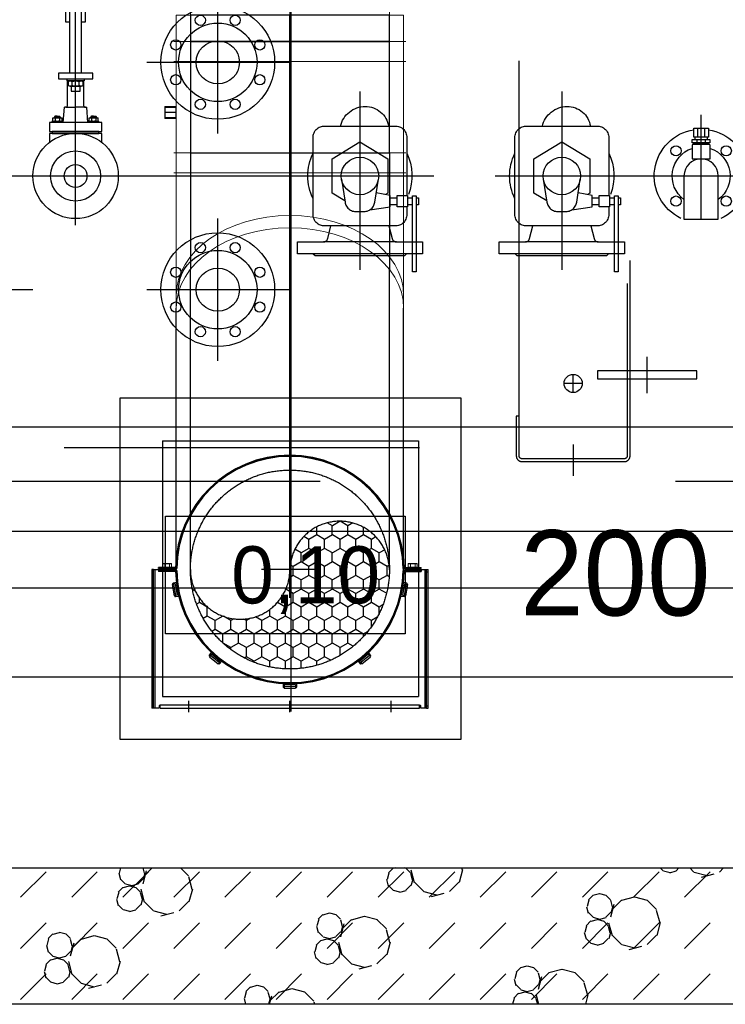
# Model space of a CAD drawing. Header units: millimetres. Extents: x 226749 to 325316, y -44191 to 40236.
# Tile 62 of 164: x 290349 to 291589, y 1660 to 3392. Entities that reach past the tile are written whole.
import ezdxf
from ezdxf.enums import TextEntityAlignment as Align

# ---------------------------------------------------------------- set-up
doc = ezdxf.new("R2010")
doc.units = ezdxf.units.MM
doc.header["$LTSCALE"] = 100
for name, pattern in [('ACAD_ISO10W100', [18.5, 12, -3, 0.5, -3]), ('CENTERX2', [20.32, 12.7, -2.54, 2.54, -2.54]), ('DASHDOT', [25.4, 12.7, -6.35, 0, -6.35]), ('DASHED', [19.05, 12.7, -6.35]), ('S10', [0, 0]), ('SL0', [0, 0]), ('SL1', [0.5, 0.25, -0.25]), ('SL2', [1.125, 0.75, -0.125, 0.125, -0.125])]:
    doc.linetypes.add(name, pattern=pattern)
for name, color, linetype in [('_Poujoulat AXIS', 7, 'ACAD_ISO10W100'), ('_Poujoulat CAD Blocks Dimensions', 7, 'Continuous'), ('_Poujoulat Dualinox internal', 1, 'CENTERX2'), ('_Poujoulat Layout Dimensions', 255, 'Continuous'), ('_Poujoulat Notes', 10, 'Continuous'), ('_Poujoulat Support', 42, 'Continuous'), ('CIĘŻAR', 2, 'Continuous'), ('FUNDAMENTY', 6, 'Continuous'), ('K_OSIE', 2, 'DASHDOT'), ('LINIEN', 7, 'Continuous'), ('OPISY', 7, 'Continuous'), ('WYMIARY', 2, 'Continuous')]:
    doc.layers.add(name, color=color, linetype=linetype)
doc.layers.add('_Poujoulat Dualinox external', color=160, linetype='Continuous', lineweight=5)
doc.layers.get('_Poujoulat CAD Blocks Dimensions').off()

# ---------------------------------------------------------------- blocks, each defined once
blk = doc.blocks.new('*U795')
blk.add_line((-25.4, 28.1), (-25.4, 28.1))
at = {"layer": '_Poujoulat AXIS'}
for p in [(-71.4, 28.1), (124.6, 28.1)]:
    blk.add_line(p, (-25.4, 28.1), dxfattribs=at)
at = {"layer": '_Poujoulat Dualinox external'}
for p, q in [((-106.4, -175.9), (-106.4, 232.1)), ((-71.4, 228.1), (-71.4, 232.1)), ((-71.4, -171.9), (-71.4, -175.9))]:
    blk.add_line(p, q, dxfattribs=at)
for points in [[(-25.4, -171.9), (-25.4, 228.1), (-71.4, 228.1), (-71.4, -171.9)], [(-25.4, -146.9), (-25.4, 203.1), (124.6, 203.1), (124.6, -146.9)]]:
    blk.add_lwpolyline(points, close=True, dxfattribs=at)
at = {"layer": '_Poujoulat Dualinox internal'}
blk.add_lwpolyline([(-25.4, -146.9), (-25.4, 203.1), (-71.4, 203.1), (-71.4, -146.9)], close=True, dxfattribs=at)
at = {"layer": '_Poujoulat Notes', "flags": 10}
blk.add_attdef('NAZWA', text='', height=50, dxfattribs=at).set_placement((-48.4, 28.1), align=Align.MIDDLE)
blk = doc.blocks.new('*U799')
blk.add_line((0, 0), (0, 0))
at = {"layer": '_Poujoulat AXIS'}
for p, q in [((-125, 200), (-125, 220)), ((-196, 0), (0, 0))]:
    blk.add_line(p, q, dxfattribs=at)
at = {"layer": '_Poujoulat Dualinox external'}
for p, q in [((-231, -204), (-231, 204)), ((-196, 200), (-196, 204)), ((-196, -200), (-196, -204))]:
    blk.add_line(p, q, dxfattribs=at)
for points in [[(-114.5, 220), (-135.5, 220), (-135.5, 200), (-114.5, 200)], [(0, -200), (0, 200), (-196, 200), (-196, -200)]]:
    blk.add_lwpolyline(points, close=True, dxfattribs=at)
at = {"layer": '_Poujoulat Dualinox internal'}
for points in [[(-116, 220), (-134, 220), (-134, 200), (-116, 200)], [(0, -175), (0, 175), (-196, 175), (-196, -175)]]:
    blk.add_lwpolyline(points, close=True, dxfattribs=at)
at = {"layer": '_Poujoulat Notes', "flags": 10}
blk.add_attdef('NAZWA', text='', height=50, dxfattribs=at).set_placement((-98, 0), align=Align.MIDDLE)
blk = doc.blocks.new('*U803')
at = {"layer": '_Poujoulat Dualinox internal'}
h = blk.add_hatch(dxfattribs=at)
h.set_pattern_fill('HONEY', color=256, scale=5)
h.set_pattern_definition([(0, (-7420.062, 6199.217), (23.8125, 13.748153), [15.875, -31.75]), (120, (-7420.062, 6199.217), (-23.8125, 13.748153), [15.875, -31.75]), (60, (-7420.062, 6199.217), (5e-08, 27.496307), [-31.75, 15.875])])
h.paths.add_polyline_path([(0, 175, 0.414214), (-175, 0, 0.414214), (0, -175, 0.971277), (0, 0, -1)])
at = {"layer": '_Poujoulat AXIS'}
for p, q in [((0, -50), (0, 50)), ((-50, 0), (50, 0)), ((0, 0), (601, 0))]:
    blk.add_line(p, q, dxfattribs=at)
at = {"layer": '_Poujoulat Dualinox external', "lineweight": -3}
for p, q in [((-0.3, 200), (459.6, 200)), ((-0.3, -200), (459.6, -200))]:
    blk.add_line(p, q, dxfattribs=at)
at = {"layer": '_Poujoulat Dualinox external'}
blk.add_circle((0, 0), 200, dxfattribs=at)
blk.add_ellipse((459.6, 0), major_axis=(0, 200), ratio=0.707108, start_param=3.141593, end_param=6.283185, dxfattribs=at)
at = {"layer": '_Poujoulat Dualinox internal', "lineweight": -3}
for p, q in [((-0.3, 175), (528.1, 175)), ((-0.3, -175), (528.1, -175))]:
    blk.add_line(p, q, dxfattribs=at)
at = {"layer": '_Poujoulat Dualinox internal'}
blk.add_circle((0, 0), 175, dxfattribs=at)
for centre, start, end in [((0, 87.5), 90, 270), ((-2.6, -87.5), 271.6696, 88.3304)]:
    blk.add_arc(centre, 87.5, start, end, dxfattribs=at)
at = {"layer": '_Poujoulat Notes', "flags": 10}
blk.add_attdef('NAZWA', text='', height=50, dxfattribs=at).set_placement((259.3, 120.5), align=Align.MIDDLE)
blk = doc.blocks.new('*U975')
at = {"layer": '_Poujoulat AXIS'}
for p, q in [((-251, 178), (-231, 178)), ((0, -50), (0, 50)), ((-251, 0), (-231, 0)), ((-50, 0), (50, 0)), ((-251, -178), (-231, -178))]:
    blk.add_line(p, q, dxfattribs=at)
at = {"layer": '_Poujoulat Support', "linetype": 'Continuous'}
for p, q in [((0, 243), (-244, 243)), ((-244, 240), (-244, 243)), ((-240, 240), (-240, 243)), ((-4, 240), (-4, 243)), ((0, 240), (0, 243)), ((-244, 240), (0, 240)), ((-244, 230), (-244, 240)), ((-244, 237), (0, 237)), ((-240, 230), (-244, 230)), ((-244, 228), (-244, -228)), ((-244, 228), (-238, 228)), ((-238, 228), (-238, -228)), ((-1.5, 231), (-3.5, 231)), ((-3.5, 201), (-3.5, 231)), ((-1.5, 227), (-3.5, 227)), ((-1.5, 199), (-1.5, 231)), ((0, 240), (0, 204)), ((1.5, 231), (3.5, 231)), ((1.5, 231), (1.5, 199)), ((1.5, 227), (3.5, 227)), ((3.5, 201), (3.5, 231)), ((-47.7, 201.4), (-46.7, 195.5)), ((-26.4, 207.2), (-46.1, 203.7)), ((-45.6, 200.7), (-46.1, 203.7)), ((-45.6, 200.7), (-25.9, 204.2)), ((-45, 197.8), (-45.6, 200.7)), ((-45, 197.8), (-25.3, 201.3)), ((-25.9, 204.2), (-26.4, 207.2)), ((-25.3, 201.3), (-25.9, 204.2)), ((-23, 199.7), (-24.1, 205.5)), ((-3.5, 201), (-1.5, 199)), ((3.5, 201), (1.5, 199)), ((2.3, 207.5), (3.5, 207.5)), ((-153.4, 141.7), (-166.2, 126.4)), ((-163.9, 124.5), (-151.1, 139.8)), ((-151.1, 139.8), (-153.4, 141.7)), ((-148.8, 137.9), (-151.1, 139.8)), ((-146, 138.2), (-150.6, 142)), ((-163.9, 124.5), (-166.2, 126.4)), ((-166, 123.6), (-161.4, 119.8)), ((-161.6, 122.6), (-163.9, 124.5)), ((-161.6, 122.6), (-148.8, 137.9)), ((-208.6, 10), (-208.6, -10)), ((-205.6, 10), (-208.6, 10)), ((-200.6, 12), (-206.6, 12)), ((-205.6, -10), (-205.6, 10)), ((-202.6, 10), (-205.6, 10)), ((-202.6, -10), (-202.6, 10)), ((-205.6, -10), (-208.6, -10)), ((-206.6, -12), (-200.6, -12)), ((-202.6, -10), (-205.6, -10)), ((-161.4, -119.8), (-166, -123.6)), ((-163.9, -124.5), (-166.2, -126.4)), ((-166.2, -126.4), (-153.4, -141.7)), ((-161.6, -122.6), (-163.9, -124.5)), ((-151.1, -139.8), (-163.9, -124.5)), ((-148.8, -137.9), (-161.6, -122.6)), ((-148.8, -137.9), (-151.1, -139.8)), ((-150.6, -142), (-146, -138.2)), ((-151.1, -139.8), (-153.4, -141.7)), ((-46.7, -195.5), (-47.7, -201.4)), ((-45.6, -200.7), (-46.1, -203.7)), ((-46.1, -203.7), (-26.4, -207.2)), ((-45, -197.8), (-45.6, -200.7)), ((-25.9, -204.2), (-45.6, -200.7)), ((-25.3, -201.3), (-45, -197.8)), ((-25.9, -204.2), (-26.4, -207.2)), ((-25.3, -201.3), (-25.9, -204.2)), ((-24.1, -205.5), (-23, -199.7)), ((-3.5, -201), (-1.5, -199)), ((-3.5, -201), (-3.5, -231)), ((-1.5, -231), (-1.5, -199)), ((0, -204), (0, -240)), ((3.5, -201), (1.5, -199)), ((1.5, -199), (1.5, -231)), ((3.5, -201), (3.5, -231)), ((2.3, -224.5), (3.5, -224.5)), ((-244, -228), (-238, -228)), ((-244, -240), (-244, -230)), ((-244, -230), (-240, -230)), ((0, -237), (-244, -237)), ((-244, -240), (-244, -243)), ((-244, -240), (0, -240)), ((-240, -240), (-240, -243)), ((-4, -240), (-4, -243)), ((-1.5, -227), (-3.5, -227)), ((-1.5, -231), (-3.5, -231)), ((0, -240), (0, -243)), ((1.5, -227), (3.5, -227)), ((1.5, -231), (3.5, -231)), ((-244, -243), (0, -243))]:
    blk.add_line(p, q, dxfattribs=at)
at = {"layer": '_Poujoulat Support', "lineweight": 20}
for p, q in [((2.3, 220), (0, 220)), ((2.3, 212), (0, 212)), ((3.5, 210), (3.5, 222)), ((4, 224), (10, 224)), ((4, 208), (4, 224)), ((4, 220), (10, 220)), ((4, 212), (10, 212)), ((4, 208), (10, 208)), ((10, 208), (10, 224)), ((10.5, 210), (10.5, 222)), ((2.3, -212), (0, -212)), ((2.3, -220), (0, -220)), ((3.5, -222), (3.5, -210)), ((4, -208), (10, -208)), ((4, -224), (4, -208)), ((4, -212), (10, -212)), ((4, -220), (10, -220)), ((4, -224), (10, -224)), ((10, -224), (10, -208)), ((10.5, -222), (10.5, -210))]:
    blk.add_line(p, q, dxfattribs=at)
at = {"layer": '_Poujoulat Support', "linetype": 'Continuous'}
for centre, radius, start, end in [((-240, 229), 1, 270, 90), ((0, 0), 201, 90.9977, 269.0023), ((0, 0), 199, 90.4319, 269.5681), ((-46.7, 201.6), 1, 10, 190), ((-25, 205.4), 1, 10, 169.2308), ((-3, 204), 3, 300.0141, 0), ((0, 0), 199, 270.4319, 89.5681), ((0, 0), 201, 270.9977, 89.0023), ((-151.2, 141.2), 1, 50, 209.2308), ((-165.3, 124.4), 1, 63.8462, 230), ((-206.6, 11), 1, 90, 249.2308), ((-206.6, -11), 1, 90, 270), ((-165.3, -124.4), 1, 130, 296.1538), ((-151.2, -141.2), 1, 130, 310), ((-46.7, -201.6), 1, 170, 329.2308), ((-25, -205.4), 1, 170, 350), ((-3, -204), 3, 0, 59.9859), ((-240, -229), 1, 270, 90)]:
    blk.add_arc(centre, radius, start, end, dxfattribs=at)
at = {"layer": '_Poujoulat Support', "lineweight": 20, "extrusion": (0, 0, -1)}
for centre, major_axis, ratio in [((4, 222), (0, 2), 0.25), ((10, 216), (0, -4), 0.125), ((10, 210), (0, -2), 0.25), ((4, -210), (0, 2), 0.25), ((10, -216), (0, -4), 0.125), ((10, -222), (0, -2), 0.25)]:
    blk.add_ellipse(centre, major_axis=major_axis, ratio=ratio, start_param=3.141593, end_param=6.283185, dxfattribs=at)
at = {"layer": '_Poujoulat Support', "lineweight": 20}
for centre, major_axis, ratio in [((4, 216), (0, -4), 0.125), ((4, 210), (0, -2), 0.25), ((10, 222), (0, 2), 0.25), ((4, -216), (0, -4), 0.125), ((4, -222), (0, -2), 0.25), ((10, -210), (0, 2), 0.25)]:
    blk.add_ellipse(centre, major_axis=major_axis, ratio=ratio, start_param=3.141593, end_param=6.283185, dxfattribs=at)
at = {"layer": '_Poujoulat Notes', "flags": 10}
blk.add_attdef('NAZWA', text='', height=50, dxfattribs=at).set_placement((419.1, -1.2), align=Align.MIDDLE)
blk = doc.blocks.new('KOMIN_FUNDAMENT')
at = {"layer": 'FUNDAMENTY', "linetype": 'DASHED', "ltscale": 50}
for p, q in [((120749.5, 75723.1), (121269.5, 75723.1)), ((120749.5, 75723.1), (120749.5, 75203.1)), ((121269.5, 75723.1), (121269.5, 75203.1)), ((120749.5, 75203.1), (121269.5, 75203.1))]:
    blk.add_line(p, q, dxfattribs=at)
blk = doc.blocks.new('MEDCLUMP_SET_2467_')
at = {"layer": 'LINIEN', "linetype": 'SL2'}
for p, q in [((193.837, 88.865), (193.836, 101.419)), ((198.536, 94.819), (189.136, 94.819))]:
    blk.add_line(p, q, dxfattribs=at)
at = {"layer": 'LINIEN', "linetype": 'SL0'}
blk.add_line((191.275, 99.459), (196.398, 99.459), dxfattribs=at)
at = {"layer": 'LINIEN', "linetype": 'SL0', "flags": 128}
for points in [[(189.876, 101.559), (190.131, 101.559), (190.131, 96.227), (189.876, 96.227)], [(190.494, 97), (191.213, 97), (191.213, 96.2), (190.494, 96.2)]]:
    blk.add_lwpolyline(points, close=True, dxfattribs=at)
for points in [[(191.795, 98.319), (191.567, 99.222), (191.567, 99.222), (191.559, 99.249), (191.548, 99.275), (191.535, 99.302), (191.52, 99.327), (191.502, 99.351), (191.481, 99.373), (191.459, 99.393), (191.435, 99.411), (191.409, 99.426), (191.383, 99.438), (191.356, 99.447), (191.329, 99.454), (191.302, 99.458), (191.275, 99.459), (189.436, 99.459), (189.436, 100.299), (198.236, 100.299), (198.236, 99.459), (196.398, 99.459), (196.398, 99.459), (196.371, 99.458), (196.344, 99.454), (196.317, 99.447), (196.29, 99.438), (196.264, 99.426), (196.238, 99.411), (196.214, 99.393), (196.192, 99.373), (196.171, 99.351), (196.153, 99.327), (196.138, 99.302), (196.125, 99.275), (196.114, 99.249), (196.106, 99.222), (195.878, 98.319)], [(197.116, 100.299), (196.996, 100.419), (190.676, 100.419), (190.556, 100.299)], [(190.536, 97), (190.536, 97.519), (190.536, 97.519), (190.54, 97.602), (190.553, 97.686), (190.575, 97.771), (190.606, 97.856), (190.648, 97.937), (190.698, 98.014), (190.757, 98.085), (190.824, 98.148), (190.897, 98.201), (190.974, 98.245), (191.053, 98.278), (191.133, 98.302), (191.213, 98.315), (191.291, 98.319), (196.382, 98.319), (196.382, 98.319), (196.46, 98.315), (196.539, 98.302), (196.62, 98.278), (196.699, 98.245), (196.776, 98.201), (196.849, 98.148), (196.916, 98.085), (196.975, 98.014), (197.025, 97.937), (197.067, 97.856), (197.098, 97.771), (197.12, 97.686), (197.132, 97.602), (197.136, 97.519), (197.137, 92.119), (197.137, 92.119), (197.133, 92.037), (197.12, 91.952), (197.098, 91.867), (197.067, 91.783), (197.025, 91.701), (196.975, 91.624), (196.916, 91.554), (196.849, 91.491), (196.776, 91.437), (196.699, 91.393), (196.62, 91.36), (196.54, 91.337), (196.46, 91.323), (196.382, 91.319), (191.291, 91.319)], [(193.135, 97.2), (191.705, 97), (191.705, 96.2), (192.685, 96)], [(195.138, 95.051), (194.885, 96.652), (194.885, 96.652), (194.87, 96.725), (194.848, 96.798), (194.818, 96.871), (194.781, 96.942), (194.737, 97.009), (194.686, 97.072), (194.628, 97.13), (194.565, 97.18), (194.498, 97.224), (194.428, 97.259), (194.356, 97.286), (194.283, 97.305), (194.211, 97.316), (194.141, 97.319), (193.532, 97.319), (193.532, 97.319), (193.461, 97.316), (193.39, 97.305), (193.317, 97.286), (193.245, 97.259), (193.175, 97.224), (193.108, 97.18), (193.045, 97.13), (192.987, 97.072), (192.936, 97.009), (192.892, 96.942), (192.855, 96.871), (192.825, 96.798), (192.803, 96.725), (192.788, 96.652), (192.535, 95.051)], [(189.905, 96.36), (189.716, 96.36), (189.716, 96.84), (189.905, 96.84)], [(190.131, 96.84), (190.494, 96.84)], [(190.494, 96.36), (190.131, 96.36)], [(191.213, 96.84), (191.705, 96.84)], [(191.705, 96.36), (191.213, 96.36)], [(194.898, 96.569), (195.796, 96.019), (195.796, 93.619), (193.837, 92.419), (191.877, 93.619), (191.877, 96.019), (192.038, 96.118)], [(191.291, 91.319), (191.213, 91.323), (191.134, 91.337), (191.053, 91.36), (190.974, 91.393), (190.897, 91.437), (190.824, 91.491), (190.757, 91.554), (190.698, 91.624), (190.648, 91.701), (190.606, 91.783), (190.575, 91.867), (190.553, 91.952), (190.541, 92.037), (190.537, 92.119), (190.536, 96.2)]]:
    blk.add_lwpolyline(points, dxfattribs=at)
for points in [[(197.136, 96.423, -0.230138), (197.137, 93.215)], [(190.537, 93.215, -0.207348), (190.422, 96.126)], [(195.206, 91.319, -0.084473), (194.977, 90.767, -0.083524), (194.576, 90.317, -0.083897), (194.052, 90.025, -0.08545), (193.465, 89.923, -0.087548), (192.886, 90.025, -0.089236), (192.383, 90.317, -0.089656), (192.015, 90.767, -0.088583), (191.826, 91.319)]]:
    blk.add_lwpolyline(points, format="xyb", dxfattribs=at)
at = {"layer": 'LINIEN', "linetype": 'SL0'}
blk.add_circle((193.836, 94.819), 1.32, dxfattribs=at)
blk = doc.blocks.new('MEDCLUMP_SET_2482_')
at = {"layer": 'LINIEN', "linetype": 'SL2'}
for p, q in [((208.037, 88.865), (208.037, 101.419)), ((212.737, 94.819), (203.337, 94.819))]:
    blk.add_line(p, q, dxfattribs=at)
at = {"layer": 'LINIEN', "linetype": 'SL0'}
blk.add_line((205.476, 99.459), (210.598, 99.459), dxfattribs=at)
at = {"layer": 'LINIEN', "linetype": 'SL0', "flags": 128}
for points in [[(204.077, 101.559), (204.332, 101.559), (204.332, 96.227), (204.077, 96.227)], [(204.695, 97), (205.414, 97), (205.414, 96.2), (204.695, 96.2)]]:
    blk.add_lwpolyline(points, close=True, dxfattribs=at)
for points in [[(205.996, 98.319), (205.768, 99.222), (205.768, 99.222), (205.76, 99.249), (205.749, 99.275), (205.736, 99.302), (205.72, 99.327), (205.702, 99.351), (205.682, 99.373), (205.66, 99.393), (205.636, 99.411), (205.61, 99.426), (205.584, 99.438), (205.557, 99.447), (205.53, 99.454), (205.503, 99.458), (205.476, 99.459), (203.637, 99.459), (203.637, 100.299), (212.437, 100.299), (212.437, 99.459), (210.598, 99.459), (210.598, 99.459), (210.572, 99.458), (210.545, 99.454), (210.518, 99.447), (210.491, 99.438), (210.464, 99.426), (210.439, 99.411), (210.415, 99.393), (210.393, 99.373), (210.372, 99.351), (210.354, 99.327), (210.339, 99.302), (210.325, 99.275), (210.315, 99.249), (210.307, 99.222), (210.079, 98.319)], [(211.317, 100.299), (211.197, 100.419), (204.877, 100.419), (204.757, 100.299)], [(204.737, 97), (204.737, 97.519), (204.737, 97.519), (204.741, 97.602), (204.754, 97.686), (204.776, 97.771), (204.807, 97.856), (204.848, 97.937), (204.899, 98.014), (204.958, 98.085), (205.025, 98.148), (205.097, 98.201), (205.174, 98.245), (205.254, 98.278), (205.334, 98.302), (205.414, 98.315), (205.492, 98.319), (210.583, 98.319), (210.583, 98.319), (210.661, 98.315), (210.74, 98.302), (210.821, 98.278), (210.9, 98.245), (210.977, 98.201), (211.05, 98.148), (211.116, 98.085), (211.176, 98.014), (211.226, 97.937), (211.267, 97.856), (211.299, 97.771), (211.321, 97.686), (211.333, 97.602), (211.337, 97.519), (211.337, 92.119), (211.337, 92.119), (211.333, 92.037), (211.321, 91.952), (211.299, 91.867), (211.267, 91.783), (211.226, 91.701), (211.176, 91.624), (211.116, 91.554), (211.05, 91.491), (210.977, 91.437), (210.9, 91.393), (210.821, 91.36), (210.74, 91.337), (210.661, 91.323), (210.583, 91.319), (205.492, 91.319)], [(207.336, 97.2), (205.906, 97), (205.906, 96.2), (206.886, 96)], [(209.339, 95.051), (209.086, 96.652), (209.086, 96.652), (209.071, 96.725), (209.049, 96.798), (209.019, 96.871), (208.982, 96.942), (208.938, 97.009), (208.886, 97.072), (208.829, 97.13), (208.766, 97.18), (208.699, 97.224), (208.629, 97.259), (208.557, 97.286), (208.484, 97.305), (208.412, 97.316), (208.342, 97.319), (207.733, 97.319), (207.733, 97.319), (207.662, 97.316), (207.59, 97.305), (207.518, 97.286), (207.446, 97.259), (207.376, 97.224), (207.309, 97.18), (207.246, 97.13), (207.188, 97.072), (207.137, 97.009), (207.092, 96.942), (207.055, 96.871), (207.026, 96.798), (207.004, 96.725), (206.989, 96.652), (206.736, 95.051)], [(204.106, 96.36), (203.917, 96.36), (203.917, 96.84), (204.106, 96.84)], [(204.332, 96.84), (204.695, 96.84)], [(204.695, 96.36), (204.332, 96.36)], [(205.414, 96.84), (205.906, 96.84)], [(205.906, 96.36), (205.414, 96.36)], [(209.099, 96.569), (209.997, 96.019), (209.997, 93.619), (208.037, 92.419), (206.078, 93.619), (206.078, 96.019), (206.238, 96.118)], [(205.492, 91.319), (205.414, 91.323), (205.334, 91.337), (205.254, 91.36), (205.174, 91.393), (205.098, 91.437), (205.025, 91.491), (204.958, 91.554), (204.899, 91.624), (204.849, 91.701), (204.807, 91.783), (204.776, 91.867), (204.754, 91.952), (204.741, 92.037), (204.737, 92.119), (204.737, 96.2)]]:
    blk.add_lwpolyline(points, dxfattribs=at)
for points in [[(211.337, 96.423, -0.230138), (211.337, 93.215)], [(204.737, 93.215, -0.207348), (204.623, 96.126)], [(209.407, 91.319, -0.084473), (209.178, 90.767, -0.083524), (208.777, 90.317, -0.083897), (208.252, 90.025, -0.08545), (207.666, 89.923, -0.087548), (207.087, 90.025, -0.089236), (206.584, 90.317, -0.089656), (206.216, 90.767, -0.088583), (206.027, 91.319)]]:
    blk.add_lwpolyline(points, format="xyb", dxfattribs=at)
at = {"layer": 'LINIEN', "linetype": 'SL0'}
blk.add_circle((208.037, 94.819), 1.32, dxfattribs=at)
blk = doc.blocks.new('MEDCLUMP_SET_2498_')
at = {"layer": 'LINIEN', "linetype": 'SL0', "flags": 128}
blk.add_lwpolyline([(182.831, 94.819, 1), (185.243, 94.819), (185.243, 97.858), (182.831, 97.858)], format="xyb", close=True, dxfattribs=at)
blk = doc.blocks.new('MEDCLUMP_SET_2500_')
at = {"layer": 'LINIEN', "linetype": 'SL0', "flags": 128}
blk.add_lwpolyline([(183.437, 92.612), (184.637, 92.612), (184.677, 92.652), (184.677, 93.612), (184.401, 93.612), (183.673, 93.612), (183.397, 93.612), (183.397, 92.652)], close=True, dxfattribs=at)
blk = doc.blocks.new('MEDCLUMP_SET_2502_')
at = {"layer": 'LINIEN', "linetype": 'SL0', "flags": 128}
for points in [[(183.414, 92.492), (184.661, 92.492), (184.661, 92.252), (183.414, 92.252)], [(183.529, 91.452), (183.529, 92.092), (184.545, 92.092), (184.545, 91.452)]]:
    blk.add_lwpolyline(points, close=True, dxfattribs=at)
for points in [[(183.517, 92.492), (183.517, 92.572), (184.557, 92.572), (184.557, 92.492)], [(183.611, 92.572), (183.611, 92.612), (184.463, 92.612), (184.463, 92.572)], [(183.611, 92.092), (183.611, 92.252)], [(183.726, 92.492), (183.726, 92.252)], [(184.349, 92.252), (184.349, 92.492)], [(184.463, 92.252), (184.463, 92.092)], [(183.783, 92.092), (183.783, 91.452)], [(184.291, 91.452), (184.291, 92.092)]]:
    blk.add_lwpolyline(points, dxfattribs=at)
blk = doc.blocks.new('MEDCLUMP_SET_2510_')
at = {"layer": 'LINIEN', "linetype": 'SL2'}
blk.add_line((184.037, 97.858), (184.037, 90.519), dxfattribs=at)
at = {"layer": 'LINIEN', "linetype": 'SL0', "flags": 128}
for points in [[(183.529, 91.559, -0.741915), (182.65, 97.814)], [(185.456, 97.799, -0.737807), (184.545, 91.559)], [(183.397, 92.882, -0.609658), (182.831, 96.465)], [(185.243, 96.465, -0.609658), (184.677, 92.882)]]:
    blk.add_lwpolyline(points, format="xyb", dxfattribs=at)
at = {"layer": 'LINIEN', "linetype": 'SL0'}
for centre in [(182.27, 96.587), (185.805, 96.587), (182.27, 93.051), (185.805, 93.051)]:
    blk.add_circle(centre, 0.36, dxfattribs=at)
blk = doc.blocks.new('MEDCLUMP_SET_2519_')
at = {"layer": 'LINIEN', "linetype": 'SL2'}
for p in [(228.037, 98.275), (228.037, 73.099)]:
    blk.add_line(p, (228.037, 79.579), dxfattribs=at)
at = {"layer": 'LINIEN', "linetype": 'SL0'}
for p, q in [((227.171, 91.066), (227.247, 89.979)), ((228.904, 91.066), (228.828, 89.979)), ((227.34, 89.979), (227.247, 89.979)), ((227.34, 89.979), (228.037, 89.979)), ((228.735, 89.979), (228.037, 89.979)), ((228.735, 89.979), (228.828, 89.979)), ((227.509, 88.459), (227.509, 88.171)), ((228.277, 88.507), (227.653, 88.507)), ((227.797, 88.459), (227.797, 88.171)), ((228.421, 88.507), (228.277, 88.507)), ((228.277, 88.459), (228.277, 88.171)), ((228.565, 88.171), (228.565, 88.459)), ((228.623, 87.979), (227.471, 87.979))]:
    blk.add_line(p, q, dxfattribs=at)
at = {"layer": 'LINIEN', "linetype": 'SL0', "flags": 128}
for points in [[(227.471, 89.868, 0.414214), (227.36, 89.979)], [(228.623, 89.868, -0.414214), (228.735, 89.979)], [(227.509, 88.459, -0.333317), (227.797, 88.459)], [(227.797, 88.171, -0.33335), (227.509, 88.171)], [(227.797, 88.459, -0.199996), (228.277, 88.459)], [(228.277, 88.171, -0.200004), (227.797, 88.171)], [(228.277, 88.459, -0.333317), (228.565, 88.459)], [(228.565, 88.171, -0.33335), (228.277, 88.171)]]:
    blk.add_lwpolyline(points, format="xyb", dxfattribs=at)
for points in [[(227.471, 88.123), (227.471, 89.875)], [(228.623, 88.123), (228.623, 89.875)], [(228.357, 88.507), (228.357, 88.859), (227.717, 88.859), (227.717, 88.507)], [(227.637, 83.979), (227.337, 83.979), (227.337, 83.179), (227.637, 83.179)], [(228.437, 83.179), (228.737, 83.179), (228.737, 83.979), (228.437, 83.979)], [(227.337, 79.579), (227.337, 82.379), (227.637, 82.379)], [(228.437, 82.379), (228.737, 82.379), (228.737, 79.579), (227.337, 79.579)], [(230.637, 79.579), (230.637, 81.579), (228.737, 81.579)]]:
    blk.add_lwpolyline(points, dxfattribs=at)
for points in [[(227.437, 88.123), (228.637, 88.123), (228.637, 87.979), (227.437, 87.979)], [(226.837, 87.579), (229.237, 87.579), (229.237, 87.979), (226.837, 87.979)], [(227.637, 87.579), (228.437, 87.579), (228.437, 79.579), (227.637, 79.579)], [(230.637, 79.979), (231.237, 79.979), (231.237, 80.779), (230.637, 80.779)], [(231.037, 78.179), (225.037, 78.179), (225.037, 77.979), (231.037, 77.979)]]:
    blk.add_lwpolyline(points, close=True, dxfattribs=at)
for points in [[(231.637, 81.579, 0.414214), (231.437, 81.779), (231.237, 81.779), (231.237, 78.979), (231.437, 78.979, 0.414214), (231.637, 79.179)], [(231.037, 78.979, 0.414214), (230.837, 79.179), (225.237, 79.179, 0.414214), (225.037, 78.979), (225.037, 73.499, 0.414214), (225.437, 73.099), (230.637, 73.099, 0.414214), (231.037, 73.499)], [(225.237, 79.179), (230.837, 79.179), (230.837, 79.379, 0.414214), (230.637, 79.579), (225.437, 79.579, 0.414214), (225.237, 79.379)]]:
    blk.add_lwpolyline(points, format="xyb", close=True, dxfattribs=at)
blk = doc.blocks.new('MEDCLUMP_SET_2557_')
at = {"layer": 'LINIEN', "linetype": 'SL0'}
for p, q in [((226.393, 90.973), (226.393, 91.066)), ((226.393, 90.973), (227.161, 90.973)), ((226.439, 90.943), (226.439, 90.758)), ((226.624, 90.758), (226.624, 90.943)), ((226.931, 90.758), (226.931, 90.943)), ((227.115, 90.758), (227.115, 90.943)), ((227.128, 91.066), (228.947, 91.066)), ((227.161, 90.973), (227.161, 91.066)), ((228.944, 90.973), (228.944, 91.066)), ((228.944, 90.973), (229.712, 90.973)), ((228.99, 90.943), (228.99, 90.758)), ((229.174, 90.758), (229.174, 90.943)), ((229.482, 90.758), (229.482, 90.943)), ((229.666, 90.758), (229.666, 90.943)), ((229.712, 90.973), (229.712, 91.066)), ((226.531, 90.728), (226.624, 90.728)), ((226.593, 90.635), (226.593, 90.728)), ((226.593, 90.635), (226.962, 90.635)), ((226.624, 90.605), (226.593, 90.635)), ((226.624, 90.728), (227.023, 90.728)), ((226.624, 90.728), (226.624, 90.605)), ((226.777, 90.605), (226.624, 90.605)), ((226.777, 90.605), (226.931, 90.605)), ((226.931, 90.728), (226.931, 90.605)), ((226.931, 90.605), (226.962, 90.635)), ((226.962, 90.635), (226.962, 90.728)), ((229.082, 90.728), (229.174, 90.728)), ((229.144, 90.635), (229.144, 90.728)), ((229.174, 90.605), (229.144, 90.635)), ((229.144, 90.635), (229.512, 90.635)), ((229.174, 90.728), (229.174, 90.605)), ((229.174, 90.728), (229.574, 90.728)), ((229.328, 90.605), (229.174, 90.605)), ((229.328, 90.605), (229.482, 90.605)), ((229.482, 90.728), (229.482, 90.605)), ((229.482, 90.605), (229.512, 90.635)), ((229.512, 90.635), (229.512, 90.728))]:
    blk.add_line(p, q, dxfattribs=at)
at = {"layer": 'LINIEN', "linetype": 'SL0', "flags": 128}
blk.add_lwpolyline([(226.193, 92.453), (226.193, 91.819), (229.881, 91.819), (229.881, 92.453)], dxfattribs=at)
for points in [[(229.881, 91.696), (226.193, 91.696), (226.193, 91.066), (229.881, 91.066)], [(229.697, 91.819), (226.409, 91.819), (226.409, 91.696), (229.697, 91.696)]]:
    blk.add_lwpolyline(points, close=True, dxfattribs=at)
for points in [[(226.439, 90.943, -0.333326), (226.624, 90.943)], [(226.624, 90.943, -0.199999), (226.931, 90.943)], [(226.931, 90.943, -0.333326), (227.115, 90.943)], [(228.99, 90.943, -0.333326), (229.174, 90.943)], [(229.174, 90.943, -0.200002), (229.482, 90.943)], [(229.482, 90.943, -0.333326), (229.666, 90.943)], [(226.624, 90.758, -0.333326), (226.439, 90.758)], [(226.931, 90.758, -0.200002), (226.624, 90.758)], [(227.115, 90.758, -0.333326), (226.931, 90.758)], [(229.174, 90.758, -0.333326), (228.99, 90.758)], [(229.482, 90.758, -0.199999), (229.174, 90.758)], [(229.666, 90.758, -0.333326), (229.482, 90.758)]]:
    blk.add_lwpolyline(points, format="xyb", dxfattribs=at)
at = {"layer": 'LINIEN', "linetype": 'SL0'}
for radius in [3, 1.76, 0.8]:
    blk.add_circle((228.037, 94.819), radius, dxfattribs=at)
blk = doc.blocks.new('MEDCLUMP_SET_2628_')
at = {"layer": 'LINIEN', "linetype": 'SL2'}
blk.add_line((187.837, 110.099), (187.837, 107.539), dxfattribs=at)
at = {"layer": 'LINIEN', "linetype": 'SL0', "flags": 128}
blk.add_lwpolyline([(184.337, 108.539), (191.337, 108.539), (191.337, 109.099), (184.337, 109.099)], close=True, dxfattribs=at)
blk = doc.blocks.new('MEDCLUMP_SET_2632_')
at = {"layer": 'LINIEN', "linetype": 'SL0'}
blk.add_line((178.437, 112.499), (277.637, 112.499), dxfattribs=at)
at = {"layer": 'LINIEN', "linetype": 'SL2'}
blk.add_line((277.837, 94.819), (178.237, 94.819), dxfattribs=at)
at = {"layer": 'LINIEN', "linetype": 'SL0', "flags": 128}
blk.add_lwpolyline([(247.111, 69.819), (247.237, 69.819), (247.237, 69.819), (247.286, 69.93), (247.44, 70.044), (247.706, 70.16), (248.09, 70.273), (248.593, 70.384), (249.21, 70.487), (249.932, 70.583), (250.745, 70.668), (251.63, 70.74), (252.569, 70.799), (253.538, 70.844), (254.519, 70.875), (255.491, 70.893), (256.437, 70.899), (256.437, 70.899), (257.384, 70.893), (258.356, 70.875), (259.336, 70.844), (260.306, 70.799), (261.244, 70.74), (262.13, 70.668), (262.943, 70.583), (263.665, 70.487), (264.282, 70.384), (264.784, 70.273), (265.169, 70.16), (265.435, 70.044), (265.589, 69.93), (265.637, 69.819), (277.637, 69.819), (277.637, 119.819), (178.437, 119.819)], dxfattribs=at)
blk = doc.blocks.new('MEDCLUMP_SET_2673_')
at = {"layer": 'LINIEN', "linetype": 'SL2'}
for p, q in [((218.037, 91.819), (218.037, 81.819)), ((223.037, 86.819), (213.037, 86.819))]:
    blk.add_line(p, q, dxfattribs=at)
at = {"layer": 'LINIEN', "linetype": 'SL0'}
for centre, radius in [((218.037, 86.819), 4), ((216.813, 89.776), 0.36), ((219.262, 89.776), 0.36), ((218.037, 86.819), 2.76), ((215.081, 88.044), 0.36), ((218.037, 86.819), 1.522), ((220.994, 88.044), 0.36), ((215.081, 85.595), 0.36), ((220.994, 85.595), 0.36), ((216.813, 83.863), 0.36), ((219.262, 83.863), 0.36)]:
    blk.add_circle(centre, radius, dxfattribs=at)
blk = doc.blocks.new('MEDCLUMP_SET_2687_')
at = {"layer": 'LINIEN', "linetype": 'SL2'}
for p, q in [((218.037, 107.819), (218.037, 97.819)), ((223.037, 102.819), (213.037, 102.819))]:
    blk.add_line(p, q, dxfattribs=at)
at = {"layer": 'LINIEN', "linetype": 'SL0'}
for centre, radius in [((218.037, 102.819), 4), ((216.813, 105.776), 0.36), ((219.262, 105.776), 0.36), ((218.037, 102.819), 2.76), ((215.081, 104.044), 0.36), ((218.037, 102.819), 1.522), ((220.994, 104.044), 0.36), ((215.081, 101.595), 0.36), ((220.994, 101.595), 0.36), ((216.813, 99.863), 0.36), ((219.262, 99.863), 0.36)]:
    blk.add_circle(centre, radius, dxfattribs=at)
blk = doc.blocks.new('MEDCLUMP_ZWC_2718_')
at = {"layer": 'LINIEN', "linetype": 'SL2'}
for p, q in [((193.037, 110.059), (193.037, 108.779)), ((192.397, 109.419), (193.677, 109.419))]:
    blk.add_line(p, q, dxfattribs=at)
at = {"layer": 'LINIEN', "linetype": 'SL0'}
blk.add_circle((193.037, 109.419), 0.64, dxfattribs=at)
blk = doc.blocks.new('MEDCLUMP_ZWC_2727_')
at = {"layer": 'LINIEN', "linetype": 'SL2'}
for p, q in [((193.037, 80.859), (193.037, 79.579)), ((192.397, 80.219), (193.677, 80.219))]:
    blk.add_line(p, q, dxfattribs=at)
at = {"layer": 'LINIEN', "linetype": 'SL0'}
blk.add_circle((193.037, 80.219), 0.64, dxfattribs=at)
blk = doc.blocks.new('MEDCLUMP_SET_2717_')
at = {"layer": 'LINIEN', "linetype": 'SL2'}
for p, q in [((193.037, 113.719), (193.037, 115.919)), ((198.037, 94.819), (188.037, 94.819)), ((193.037, 73.72), (193.037, 75.92))]:
    blk.add_line(p, q, dxfattribs=at)
at = {"layer": 'LINIEN', "linetype": 'SL1'}
blk.add_line((196.837, 111.719), (196.837, 77.919), dxfattribs=at)
at = {"layer": 'LINIEN', "linetype": 'SL1', "flags": 128}
blk.add_lwpolyline([(197.037, 111.719), (197.037, 114.519, 0.414214), (196.637, 114.919), (189.437, 114.919, 0.414214), (189.037, 114.519), (189.037, 75.119, 0.414214), (189.437, 74.719), (196.637, 74.719, 0.414214), (197.037, 75.119), (197.037, 77.919), (196.837, 77.919), (196.837, 75.119, -0.414214), (196.637, 74.919), (189.437, 74.919, -0.414214), (189.237, 75.119), (189.237, 114.519, -0.414214), (189.437, 114.719), (196.637, 114.719, -0.414214), (196.837, 114.519), (196.837, 111.719)], format="xyb", close=True, dxfattribs=at)
for name in ['MEDCLUMP_ZWC_2718_', 'MEDCLUMP_ZWC_2727_']:
    blk.add_blockref(name, (0, 0))
blk = doc.blocks.new('MEDCLUMP_SET_2757_')
at = {"layer": 'LINIEN', "linetype": 'SL1', "flags": 128}
blk.add_lwpolyline([(160.837, 116.319), (268.637, 116.319), (268.637, 113.919), (160.837, 113.919)], close=True, dxfattribs=at)

msp = doc.modelspace()

# ---------------------------------------------------------------- linework, layer by layer
at = {"linetype": 'SL2'}
msp.add_line((290371.92, 2917.36), (290121.92, 2917.36), dxfattribs=at)
for p, q in [((290524.82, 2726.3), (290524.82, 2126.3)), ((291124.82, 2726.3), (290524.82, 2726.3)), ((291124.82, 2126.3), (291124.82, 2726.3)), ((290524.82, 2126.3), (291124.82, 2126.3)), ((288398.43, 1900), (295348.43, 1900)), ((288398.43, 1900), (295348.43, 1900)), ((290350.31, 1848.23), (290395.21, 1893.13)), ((290440.12, 1848.23), (290485.02, 1893.13)), ((290522.74, 1890.76), (290525.76, 1879.51)), ((290526.07, 1900), (290523.66, 1891.01)), ((290529.92, 1848.23), (290574.82, 1893.13)), ((290570.9, 1894.68), (290564.87, 1872.18)), ((290565.27, 1900), (290567.74, 1890.77)), ((290568.66, 1891.01), (290565.65, 1879.76)), ((290581.8, 1900), (290567.7, 1885.9)), ((290619.72, 1848.23), (290664.62, 1893.13)), ((290645.64, 1885.9), (290631.54, 1900)), ((290709.52, 1848.23), (290754.42, 1893.13)), ((290799.33, 1848.23), (290844.23, 1893.13)), ((290889.13, 1848.23), (290934.03, 1893.13)), ((290978.93, 1848.23), (291023.83, 1893.13)), ((290997.71, 1890.86), (290994.69, 1879.61)), ((291005.27, 1899.77), (290997.04, 1891.53)), ((291009.32, 1900), (291005.02, 1898.85)), ((291028.44, 1899.09), (291025.05, 1900)), ((291036.01, 1891.53), (291027.77, 1899.77)), ((291035.76, 1890.61), (291038.77, 1879.36)), ((291036.43, 1896.59), (291042.46, 1874.09)), ((291068.73, 1848.23), (291113.64, 1893.13)), ((291127.35, 1896.83), (291121.32, 1874.33)), ((291125.52, 1900), (291126.43, 1896.59)), ((291158.54, 1848.23), (291203.44, 1893.13)), ((291248.34, 1848.23), (291293.24, 1893.13)), ((291338.14, 1848.23), (291383.04, 1893.13)), ((291427.94, 1848.23), (291472.85, 1893.13)), ((291480.28, 1894.9), (291475.18, 1900)), ((291492.2, 1891.21), (291480.95, 1894.23)), ((291502.54, 1893.98), (291491.29, 1890.97)), ((291507.89, 1900), (291502.78, 1894.9)), ((291517.75, 1848.23), (291562.65, 1893.13)), ((291534.19, 1892.64), (291526.83, 1900)), ((291557.36, 1885.94), (291534.86, 1891.97)), ((291569.49, 1889.19), (291546.99, 1883.16)), ((291586.55, 1900), (291579.19, 1892.64)), ((290534.24, 1872.2), (290526, 1880.43)), ((290546.16, 1868.51), (290534.91, 1871.52)), ((290556.49, 1871.28), (290545.24, 1868.27)), ((290564.98, 1880.43), (290556.74, 1872.2)), ((290645.39, 1884.98), (290651.42, 1862.48)), ((290993.77, 1879.36), (290996.79, 1868.11)), ((291039.69, 1879.61), (291036.68, 1868.36)), ((291059.18, 1858.53), (291042.71, 1875.01)), ((291120.65, 1875.01), (291104.18, 1858.53)), ((290522.69, 1856.75), (290519.68, 1845.5)), ((290530.26, 1865.66), (290522.02, 1857.42)), ((290541.26, 1867.76), (290530.01, 1864.74)), ((290553.43, 1864.99), (290542.18, 1868)), ((290561, 1857.42), (290552.76, 1865.66)), ((290560.75, 1856.51), (290563.76, 1845.26)), ((290561.42, 1862.49), (290567.45, 1839.99)), ((290652.34, 1862.73), (290646.31, 1840.23)), ((291005.27, 1860.79), (290997.04, 1869.03)), ((291017.19, 1857.11), (291005.94, 1860.12)), ((291027.52, 1859.88), (291016.27, 1856.86)), ((291036.01, 1869.03), (291027.77, 1860.79)), ((291082.35, 1851.83), (291059.85, 1857.86)), ((291094.48, 1855.08), (291071.98, 1849.06)), ((291367.99, 1854.19), (291356.74, 1851.18)), ((291380.16, 1851.42), (291368.91, 1854.44)), ((290518.76, 1845.26), (290521.78, 1834.01)), ((290564.68, 1845.5), (290561.67, 1834.25)), ((290584.17, 1824.43), (290567.7, 1840.9)), ((290645.64, 1840.9), (290629.17, 1824.43)), ((291349.42, 1843.19), (291346.41, 1831.94)), ((291356.99, 1852.1), (291348.75, 1843.86)), ((291387.72, 1843.86), (291379.49, 1852.1)), ((291387.47, 1842.95), (291390.49, 1831.69)), ((291406.91, 1843.3), (291390.44, 1826.83)), ((291429.17, 1848.41), (291406.67, 1842.38)), ((291452.58, 1842.63), (291430.08, 1848.66)), ((291468.39, 1826.83), (291451.91, 1843.3)), ((290530.26, 1826.69), (290522.02, 1834.93)), ((290542.18, 1823), (290530.93, 1826.02)), ((290552.51, 1825.77), (290541.26, 1822.76)), ((290560.99, 1834.93), (290552.76, 1826.69)), ((290607.34, 1817.73), (290584.84, 1823.76)), ((290619.47, 1820.98), (290596.97, 1814.95)), ((290892.98, 1820.09), (290881.73, 1817.08)), ((290905.14, 1817.32), (290893.89, 1820.33)), ((291345.49, 1831.69), (291348.5, 1820.44)), ((291356.99, 1813.13), (291348.75, 1821.36)), ((291387.72, 1821.36), (291379.49, 1813.13)), ((291393.65, 1835.61), (291387.62, 1813.11)), ((291391.41, 1831.94), (291388.39, 1820.69)), ((291468.14, 1825.91), (291474.17, 1803.41)), ((290350.31, 1758.42), (290395.21, 1803.32)), ((290440.12, 1758.42), (290485.02, 1803.32)), ((290529.92, 1758.42), (290574.82, 1803.32)), ((290619.72, 1758.42), (290664.62, 1803.32)), ((290709.52, 1758.42), (290754.42, 1803.32)), ((290799.33, 1758.42), (290844.23, 1803.32)), ((290874.41, 1809.08), (290871.39, 1797.83)), ((290881.97, 1817.99), (290873.74, 1809.76)), ((290889.13, 1758.42), (290934.03, 1803.32)), ((290912.71, 1809.76), (290904.47, 1817.99)), ((290912.46, 1808.84), (290915.48, 1797.59)), ((290931.9, 1809.2), (290915.43, 1792.73)), ((290954.15, 1814.31), (290931.65, 1808.28)), ((290977.57, 1808.52), (290955.07, 1814.55)), ((290993.37, 1792.73), (290976.9, 1809.2)), ((290978.93, 1758.42), (291023.83, 1803.32)), ((291068.73, 1758.42), (291113.64, 1803.32)), ((291158.54, 1758.42), (291203.44, 1803.32)), ((291248.34, 1758.42), (291293.24, 1803.32)), ((291338.14, 1758.42), (291383.04, 1803.32)), ((291353, 1806.59), (291344.77, 1798.35)), ((291364.01, 1808.69), (291352.76, 1805.67)), ((291368.91, 1809.44), (291357.66, 1812.45)), ((291376.18, 1805.92), (291364.92, 1808.93)), ((291379.24, 1812.21), (291367.99, 1809.19)), ((291383.74, 1798.35), (291375.51, 1806.59)), ((291384.17, 1803.41), (291390.2, 1780.91)), ((291427.94, 1758.42), (291472.85, 1803.32)), ((291475.08, 1803.66), (291469.06, 1781.16)), ((291517.75, 1758.42), (291562.65, 1803.32)), ((290417.96, 1785.99), (290406.71, 1782.97)), ((290430.13, 1783.22), (290418.88, 1786.23)), ((290870.48, 1797.59), (290873.49, 1786.34)), ((290881.97, 1779.02), (290873.74, 1787.26)), ((290912.71, 1787.26), (290904.47, 1779.02)), ((290918.63, 1801.5), (290912.6, 1779)), ((290916.39, 1797.83), (290913.38, 1786.58)), ((290993.12, 1791.81), (290999.15, 1769.31)), ((291341.51, 1786.19), (291344.52, 1774.94)), ((291345.44, 1797.68), (291342.42, 1786.43)), ((291383.49, 1797.44), (291386.51, 1786.19)), ((291387.43, 1786.43), (291384.41, 1775.18)), ((290399.4, 1774.98), (290396.38, 1763.73)), ((290406.96, 1783.89), (290398.73, 1775.65)), ((290437.7, 1775.65), (290429.46, 1783.89)), ((290437.45, 1774.74), (290440.46, 1763.49)), ((290443.62, 1767.4), (290437.59, 1744.9)), ((290456.89, 1775.09), (290440.42, 1758.62)), ((290479.14, 1780.2), (290456.64, 1774.18)), ((290502.56, 1774.42), (290480.06, 1780.45)), ((290518.36, 1758.62), (290501.89, 1775.09)), ((290877.99, 1772.49), (290869.76, 1764.25)), ((290889, 1774.58), (290877.74, 1771.57)), ((290893.89, 1775.33), (290882.64, 1778.35)), ((290901.16, 1771.81), (290889.91, 1774.83)), ((290904.23, 1778.11), (290892.98, 1775.09)), ((290908.73, 1764.25), (290900.49, 1772.49)), ((290909.15, 1769.31), (290915.18, 1746.81)), ((291000.07, 1769.55), (290994.04, 1747.05)), ((291353.01, 1767.62), (291344.77, 1775.85)), ((291383.74, 1775.85), (291375.5, 1767.62)), ((291406.91, 1765.36), (291390.44, 1781.83)), ((291468.39, 1781.83), (291451.91, 1765.36)), ((290395.46, 1763.49), (290398.48, 1752.23)), ((290406.96, 1744.92), (290398.73, 1753.15)), ((290437.7, 1753.15), (290429.46, 1744.92)), ((290441.38, 1763.73), (290438.37, 1752.48)), ((290518.11, 1757.7), (290524.14, 1735.2)), ((290866.5, 1752.08), (290869.51, 1740.83)), ((290870.43, 1763.58), (290867.41, 1752.33)), ((290908.48, 1763.33), (290911.5, 1752.08)), ((290912.41, 1752.33), (290909.4, 1741.08)), ((291364.93, 1763.93), (291353.68, 1766.95)), ((291375.26, 1766.7), (291364.01, 1763.69)), ((291430.09, 1758.66), (291407.59, 1764.69)), ((291442.21, 1761.91), (291419.71, 1755.88)), ((290402.98, 1738.38), (290394.74, 1730.15)), ((290413.98, 1740.48), (290402.73, 1737.46)), ((290418.88, 1741.23), (290407.63, 1744.24)), ((290426.15, 1737.71), (290414.9, 1740.72)), ((290429.21, 1744), (290417.96, 1740.99)), ((290433.72, 1730.15), (290425.48, 1738.38)), ((290434.14, 1735.21), (290440.17, 1712.71)), ((290525.06, 1735.45), (290519.03, 1712.95)), ((290877.99, 1733.51), (290869.76, 1741.75)), ((290889.91, 1729.83), (290878.66, 1732.84)), ((290900.24, 1732.6), (290888.99, 1729.58)), ((290908.73, 1741.75), (290900.49, 1733.51)), ((290931.9, 1731.26), (290915.43, 1747.73)), ((290993.37, 1747.73), (290976.9, 1731.26)), ((290391.48, 1717.98), (290394.5, 1706.73)), ((290395.41, 1729.47), (290392.4, 1718.22)), ((290433.47, 1729.23), (290436.48, 1717.98)), ((290437.4, 1718.22), (290434.39, 1706.97)), ((290955.07, 1724.55), (290932.57, 1730.58)), ((290967.2, 1727.81), (290944.7, 1721.78)), ((291222.14, 1715.91), (291219.13, 1704.66)), ((291229.71, 1724.82), (291221.47, 1716.58)), ((291240.71, 1726.92), (291229.46, 1723.9)), ((291252.88, 1724.14), (291241.63, 1727.16)), ((291260.44, 1716.58), (291252.21, 1724.82)), ((291260.19, 1715.67), (291263.21, 1704.42)), ((291279.64, 1716.02), (291263.16, 1699.55)), ((291301.89, 1721.13), (291279.39, 1715.11)), ((291325.3, 1715.35), (291302.81, 1721.38)), ((291341.11, 1699.55), (291324.63, 1716.02)), ((290350.31, 1668.62), (290395.21, 1713.52)), ((290402.98, 1699.41), (290394.74, 1707.65)), ((290414.9, 1695.72), (290403.65, 1698.74)), ((290425.23, 1698.49), (290413.98, 1695.48)), ((290433.72, 1707.65), (290425.48, 1699.41)), ((290440.12, 1668.62), (290485.02, 1713.52)), ((290456.89, 1697.15), (290440.42, 1713.62)), ((290518.36, 1713.62), (290501.89, 1697.15)), ((290529.92, 1668.62), (290574.82, 1713.52)), ((290619.72, 1668.62), (290664.62, 1713.52)), ((290709.52, 1668.62), (290754.42, 1713.52)), ((290799.33, 1668.62), (290844.23, 1713.52)), ((290889.13, 1668.62), (290934.03, 1713.52)), ((290978.93, 1668.62), (291023.83, 1713.52)), ((291068.73, 1668.62), (291113.64, 1713.52)), ((291158.54, 1668.62), (291203.44, 1713.52)), ((291218.21, 1704.41), (291221.22, 1693.16)), ((291248.34, 1668.62), (291293.24, 1713.52)), ((291266.37, 1708.33), (291260.34, 1685.83)), ((291264.13, 1704.66), (291261.11, 1693.41)), ((291338.14, 1668.62), (291383.04, 1713.52)), ((291340.86, 1698.63), (291346.89, 1676.13)), ((291427.94, 1668.62), (291472.85, 1713.52)), ((291517.75, 1668.62), (291562.65, 1713.52)), ((290480.06, 1690.45), (290457.56, 1696.48)), ((290492.19, 1693.7), (290469.69, 1687.67)), ((290747.13, 1681.81), (290744.11, 1670.55)), ((290754.69, 1690.71), (290746.46, 1682.48)), ((290765.7, 1692.81), (290754.45, 1689.8)), ((290777.87, 1690.04), (290766.61, 1693.06)), ((290785.43, 1682.48), (290777.19, 1690.71)), ((290785.18, 1681.56), (290788.2, 1670.31)), ((290804.62, 1681.92), (290788.15, 1665.45)), ((290826.87, 1687.03), (290804.37, 1681)), ((290850.29, 1681.24), (290827.79, 1687.27)), ((290866.09, 1665.45), (290849.62, 1681.92)), ((291229.71, 1685.85), (291221.47, 1694.08)), ((291236.73, 1681.41), (291225.48, 1678.39)), ((291241.63, 1682.16), (291230.38, 1685.17)), ((291248.9, 1678.64), (291237.65, 1681.65)), ((291251.96, 1684.93), (291240.71, 1681.92)), ((291260.44, 1694.08), (291252.21, 1685.85)), ((290743.2, 1670.31), (290745.96, 1660)), ((290789.12, 1670.56), (290786.29, 1660)), ((290791.35, 1674.22), (290787.54, 1660)), ((290865.85, 1664.53), (290867.06, 1660)), ((291218.16, 1670.4), (291215.37, 1660)), ((291225.73, 1679.31), (291217.49, 1671.08)), ((291256.46, 1671.08), (291248.23, 1679.31)), ((291256.21, 1670.16), (291258.94, 1660)), ((291256.89, 1676.14), (291261.21, 1660)), ((291347.8, 1676.38), (291343.42, 1660)), ((295588.43, 1660), (282973.43, 1660)), ((295588.43, 1660), (288058.43, 1660))]:
    msp.add_line(p, q)
at = {"color": 1}
msp.add_line((288666.82, 2235.9), (291866.82, 2235.9), dxfattribs=at)
at = {"linetype": 'S10', "flags": 128}
msp.add_lwpolyline([(291188.77, 3842.36), (291941.92, 3842.36), (291941.92, 2392.36), (288951.92, 2392.36), (288951.92, 3842.36)], dxfattribs=at)
at = {"layer": '_Poujoulat AXIS'}
msp.add_line((290823.79, 3026.04), (290823.79, 3158), dxfattribs=at)
at = {"layer": '_Poujoulat Dualinox external'}
for p, q in [((290623.79, 3158), (290623.79, 2425)), ((291023.79, 3158), (291023.79, 2425))]:
    msp.add_line(p, q, dxfattribs=at)
msp.add_ellipse((290823.79, 2906.62), major_axis=(-200, 0), ratio=0.707108, start_param=3.1415927, end_param=6.2831853, dxfattribs=at)
at = {"layer": '_Poujoulat Dualinox internal'}
for p, q in [((290648.79, 3158), (290648.79, 2953.08)), ((290998.79, 3158), (290998.79, 2953.08))]:
    msp.add_line(p, q, dxfattribs=at)
at = {"layer": 'K_OSIE', "ltscale": 25}
msp.add_line((290825.79, 2175), (290825.79, 7242), dxfattribs=at)
at = {"layer": 'OPISY', "color": 1}
msp.add_lwpolyline([(290605.08, 2519.05), (291026.3, 2519.05), (291026.3, 2312.1), (290605.08, 2312.1)], close=True, dxfattribs=at)

# ---------------------------------------------------------------- block references
at = {"xscale": 25, "yscale": 25, "zscale": 25, "rotation": 180}
for name in ['MEDCLUMP_SET_2632_', 'MEDCLUMP_SET_2519_', 'MEDCLUMP_SET_2717_', 'MEDCLUMP_SET_2673_', 'MEDCLUMP_SET_2482_', 'MEDCLUMP_SET_2467_', 'MEDCLUMP_SET_2557_', 'MEDCLUMP_SET_2510_', 'MEDCLUMP_SET_2502_', 'MEDCLUMP_SET_2500_', 'MEDCLUMP_SET_2498_', 'MEDCLUMP_SET_2687_', 'MEDCLUMP_SET_2628_', 'MEDCLUMP_SET_2757_']:
    msp.add_blockref(name, (296147.86, 5487.84), dxfattribs=at)
at = {"rotation": 90}
msp.add_blockref('*U795', (290851.87, 3425.44), dxfattribs=at)
at = {"layer": '_Poujoulat CAD Blocks Dimensions', "rotation": 90}
msp.add_blockref('*U975', (290823.79, 2425), dxfattribs=at)
at = {"layer": '_Poujoulat Layout Dimensions', "rotation": 90}
msp.add_blockref('*U803', (290823.79, 2425), dxfattribs=at)
at = {"layer": '_Poujoulat Notes', "rotation": 90}
msp.add_blockref('*U799', (290823.79, 3354), dxfattribs=at)
at = {"layer": 'FUNDAMENTY', "xscale": 0.8653846, "yscale": 0.8653846, "zscale": 0.8653846}
msp.add_blockref('KOMIN_FUNDAMENT', (186105.03, -62878.31), dxfattribs=at)

# ---------------------------------------------------------------- texts
at = {"layer": 'CIĘŻAR'}
msp.add_text('200 kg', height=150, dxfattribs=at).set_placement((291529.77, 2419.09), align=Align.MIDDLE_CENTER)
at = {"layer": 'WYMIARY', "color": 7}
msp.add_text('0,10', height=100.5, dxfattribs=at).set_placement((290851.41, 2415.58), align=Align.MIDDLE_CENTER)

doc.saveas('drawing.dxf')
